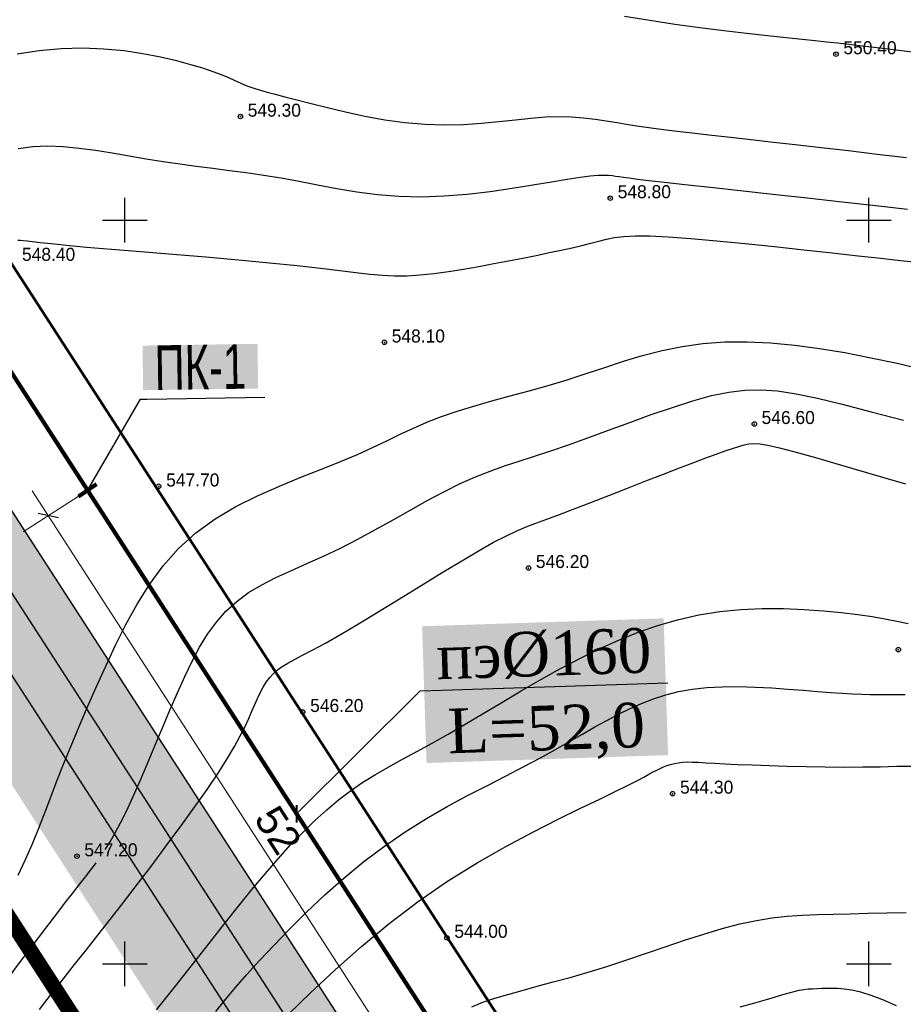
# Model space of a CAD drawing. Extents: x 0 to 361260, y 0 to 4201817.
# Tile 163 of 256: x 360143 to 360202, y 4200647 to 4200713. Entities that reach past the tile are written whole.
import ezdxf
from ezdxf import colors
from ezdxf.entities.mleader import LeaderData, LeaderLine
from ezdxf.math import Vec2, Vec3

# ---------------------------------------------------------------- set-up
doc = ezdxf.new("R2010")
doc.units = 0
doc.header["$LTSCALE"] = 0.5
doc.header["$MEASUREMENT"] = 0
doc.header["$PDMODE"] = 32
doc.header["$PDSIZE"] = 0.3
for name, pattern in [('CONTI', [0]), ('GOST2.303 6', [12, 8, -1.5, 1, -1.5]), ('STRIH_1', [3, 2, -1])]:
    doc.linetypes.add(name, pattern=pattern)
for name, color, linetype in [('(004) Точки рельефа', 7, 'Continuous'), ('GORIZDEFAULT', 32, 'CONTI'), ('OBRIV0', 32, 'CONTI'), ('PI_TTDEFAULT', 5, 'CONTI'), ('SETKR', 2, 'CONTI'), ('Водопровод 10', 7, 'Continuous'), ('Штрих Стекло', 7, 'Continuous')]:
    doc.layers.add(name, color=color, linetype=linetype)
doc.layers.add('0004. Услов. обоз. @ 1', color=250, linetype='Continuous', lineweight=30)
doc.styles.add('D-431', font='txt')
doc.styles.add('saddenly', font='arial.ttf')
doc.dimstyles.new('КАТЯ 200-not_rotation', dxfattribs={"dimtxt": 2, "dimasz": 1, "dimexe": 2, "dimexo": 0, "dimgap": 0.5, "dimtad": 1, "dimdec": 0, "dimzin": 0, "dimdsep": 46, "dimtxsty": 'saddenly', "dimblk": 'OBLIQUE', "dimcen": 10, "dimdle": 2, "dimclrd": 18, "dimclre": 18, "dimclrt": 18, "dimadec": 0, "dimazin": 0, "dimtfac": 1, "dimtdec": 0, "dimtofl": 0, "dimtmove": 0, "dimatfit": 3, "dimfxl": 1, "dimtolj": 1, "dimtzin": 0, "dimlwd": 0, "dimlwe": 0, "dimarcsym": 0})

# ---------------------------------------------------------------- blocks, each defined once
blk = doc.blocks.new('BL_333')
at = {"color": 0}
for p, q in [((0, -1.5), (0, 1.5)), ((-1.5, 0), (1.5, 0))]:
    blk.add_line(p, q, dxfattribs=at)
blk = doc.blocks.new('_ArchTick')
at = {"color": 0, "linetype": 'ByBlock', "const_width": 0.15}
blk.add_lwpolyline([(-0.5, -0.5), (0.5, 0.5)], dxfattribs=at)
blk = doc.blocks.new('_None')
blk = doc.blocks.new('_Oblique')
at = {"color": 0, "linetype": 'ByBlock', "lineweight": -2}
blk.add_line((-0.5, -0.5), (0.5, 0.5), dxfattribs=at)

msp = doc.modelspace()

# ---------------------------------------------------------------- hatches: boundary and pattern name
at = {"layer": 'Штрих Стекло', "linetype": 'Continuous'}
h = msp.add_hatch(color=5, dxfattribs=at)
h.dxf.hatch_style = 1
h.set_gradient(color1=(173, 173, 173), color2=(166, 166, 166), one_color=1, tint=0.6499999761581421)
edge = h.paths.add_edge_path()
edge.add_line((360067.2052575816, 4200806.614921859), (360049.6454798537, 4200796.938291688))
edge.add_arc((360052.0586632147, 4200792.559188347), 4.999999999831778, 32.88523568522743, 118.85774929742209, ccw=False)
edge.add_line((360056.2574622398, 4200795.273978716), (360060.2587233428, 4200789.085474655))
edge.add_line((360060.2587233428, 4200789.085474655), (360069.038612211, 4200793.923789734))
edge.add_line((360069.038612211, 4200793.923789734), (360065.2667255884, 4200799.757534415))
edge.add_arc((360069.6302826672, 4200802.226687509), 5.013715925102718, 118.9259077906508, 209.5036928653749, ccw=False)
edge = h.paths.add_edge_path()
edge.add_line((360236.3169678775, 4200517.230355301), (360498.7966971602, 4200265.224528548))
edge.add_arc((360509.1852170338, 4200276.044817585), 14.99999999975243, 226.1662670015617, 298.8577492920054)
edge.add_line((360516.4247671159, 4200262.907507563), (361136.8857258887, 4200604.823636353))
edge.add_arc((361129.6461758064, 4200617.960946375), 14.99999999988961, 298.8577492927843, 396.4685190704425)
edge.add_line((361141.7089292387, 4200626.876661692), (360736.1892888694, 4201168.805521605))
edge.add_arc((360740.2102066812, 4201171.777426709), 5.000000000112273, 118.85774930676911, 216.4685190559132, ccw=False)
edge.add_line((360737.7970233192, 4201176.15653005), (360731.547375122, 4201172.712549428))
edge.add_line((360731.547375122, 4201172.712549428), (361139.2963785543, 4200625.093518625))
edge.add_arc((361129.6461758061, 4200617.960946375), 11.99999999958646, -61.14225071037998, 36.46851905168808, ccw=False)
edge.add_line((361135.4378158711, 4200607.451098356), (360507.8908595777, 4200266.197248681))
edge.add_line((360507.8908595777, 4200266.197248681), (360237.5115209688, 4200520.464780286))
edge.add_line((360237.5115209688, 4200520.464780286), (360062.8926900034, 4200790.536969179))
edge.add_line((360062.8926900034, 4200790.536969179), (360060.2587233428, 4200789.085474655))
edge.add_line((360060.2587233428, 4200789.085474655), (360234.9922415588, 4200518.835906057))
edge.add_arc((360242.5500797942, 4200523.722528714), 8.999999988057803, 212.8852356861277, 226.1662669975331)
edge = h.paths.add_edge_path(flags=16)
edge.add_line((360274.6239893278, 4200503.308408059), (360634.8323691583, 4200701.80769))
edge.add_arc((360637.245552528, 4200697.428586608), 5.000000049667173, 28.85774977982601, 118.8577490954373, ccw=False)
edge.add_line((360641.6246558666, 4200699.841770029), (360789.9147734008, 4200430.745869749))
edge.add_arc((360785.5356700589, 4200428.33268639), 5.000000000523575, -61.14225068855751, 28.85774927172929, ccw=False)
edge.add_line((360787.948853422, 4200423.953583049), (360511.5984003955, 4200271.665714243))
edge.add_arc((360509.1852170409, 4200276.044817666), 5.000000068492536, 226.8238389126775, 298.85774877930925, ccw=False)
edge.add_line((360505.7639982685, 4200272.398550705), (360273.5686050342, 4200495.328049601))
edge.add_arc((360277.0371726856, 4200498.929304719), 4.999999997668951, 118.857749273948, 226.0752093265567, ccw=False)
h.paths.add_polyline_path([(360274.6239893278, 4200503.308408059), (360631.3290864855, 4200699.877143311), (360780.1018406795, 4200429.905422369), (360509.8323953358, 4200280.9686018)], flags=0)
edge = h.paths.add_edge_path(flags=16)
edge.add_line((360648.8454996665, 4200709.529876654), (360942.9863328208, 4200871.621453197))
edge.add_arc((360945.3995161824, 4200867.242349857), 5.000000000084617, 36.46851905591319, 118.85774930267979, ccw=False)
edge.add_line((360949.4204339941, 4200870.214254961), (361133.6670936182, 4200620.932851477))
edge.add_arc((361129.6461758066, 4200617.960946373), 4.999999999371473, -61.14225071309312, 36.468519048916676, ccw=False)
edge.add_line((361132.0593591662, 4200613.581843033), (360801.9619839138, 4200431.675769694))
edge.add_arc((360799.5488005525, 4200436.054873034), 4.999999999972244, 208.8577492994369, 298.8577493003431, ccw=False)
edge.add_line((360795.1696972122, 4200433.641689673), (360646.8795796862, 4200702.737589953))
edge.add_arc((360651.2586830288, 4200705.150773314), 5.000000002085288, 118.8577493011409, 208.8577492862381, ccw=False)
h.paths.add_polyline_path([(360652.3487825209, 4200711.460423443), (360938.8667793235, 4200869.351299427), (361123.7131026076, 4200619.258565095), (360801.1215367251, 4200441.488702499)], flags=0)
edge = h.paths.add_edge_path(flags=17)
edge.add_line((361139.2963785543, 4200625.093518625), (360731.547375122, 4201172.712549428))
edge.add_line((360731.547375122, 4201172.712549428), (360723.6593490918, 4201168.365711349))
edge.add_arc((360726.0725324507, 4201163.986608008), 4.999999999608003, 36.468519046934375, 118.8577492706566, ccw=False)
edge.add_line((360730.0934502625, 4201166.958513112), (360939.8258154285, 4200883.195548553))
edge.add_arc((360935.8048976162, 4200880.223643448), 5.00000000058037, -61.14225070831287, 36.468519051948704, ccw=False)
edge.add_line((360938.2180809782, 4200875.844540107), (360645.9496796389, 4200714.784800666))
edge.add_arc((360643.5364962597, 4200719.16390395), 4.999999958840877, 208.8577488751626, 298.8577497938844, ccw=False)
edge.add_line((360639.1573929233, 4200716.750720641), (360490.8672755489, 4200985.846620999))
edge.add_arc((360495.2463788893, 4200988.259804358), 4.999999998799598, 118.8577492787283, 208.8577492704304, ccw=False)
edge.add_line((360492.8331955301, 4200992.638907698), (360478.8200648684, 4200984.916720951))
edge.add_arc((360481.2332482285, 4200980.53761761), 5.000000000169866, 28.857749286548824, 118.85774928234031, ccw=False)
edge.add_line((360485.6123515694, 4200982.95080097), (360633.9025628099, 4200713.854730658))
edge.add_arc((360629.523365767, 4200711.441717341), 5.000000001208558, -61.14225073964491, 28.855524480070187, ccw=False)
edge.add_line((360631.9365491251, 4200707.062613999), (360550.4852269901, 4200662.177403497))
edge.add_arc((360548.0720436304, 4200666.556506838), 5.0000000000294, 208.857749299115, 298.85774927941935, ccw=False)
edge.add_line((360543.6929402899, 4200664.143323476), (360395.4028227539, 4200933.239223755))
edge.add_arc((360399.7819260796, 4200935.652407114), 4.999999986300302, 118.85774927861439, 208.857749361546, ccw=False)
edge.add_line((360397.3687427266, 4200940.031510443), (360749.1450546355, 4201133.884150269))
edge.add_arc((360751.5582379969, 4201129.50504693), 4.999999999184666, 36.46851905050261, 118.857749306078, ccw=False)
edge.add_line((360755.5791558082, 4201132.476952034), (360745.9845372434, 4201145.458245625))
edge.add_arc((360741.9636194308, 4201142.48634052), 5.000000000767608, -61.14225069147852, 36.46851905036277, ccw=False)
edge.add_line((360744.3768027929, 4201138.10723718), (360086.3782738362, 4200775.506240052))
edge.add_arc((360084.0424503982, 4200779.927091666), 5.000000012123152, 212.8852357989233, 297.85040703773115, ccw=False)
edge.add_line((360079.8436513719, 4200777.212301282), (360088.5524872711, 4200763.742881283))
edge.add_arc((360092.7512862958, 4200766.457671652), 4.999999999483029, 118.8577492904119, 212.8852356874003, ccw=False)
edge.add_line((360090.3381029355, 4200770.836774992), (360383.3556120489, 4200932.309323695))
edge.add_arc((360385.7687954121, 4200927.930220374), 4.999999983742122, 28.85774913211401, 118.8577494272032, ccw=False)
edge.add_line((360390.1478987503, 4200930.343403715), (360538.4380162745, 4200661.247503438))
edge.add_arc((360534.0589129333, 4200658.834320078), 5.000000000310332, -61.14225058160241, 28.857749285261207, ccw=False)
edge.add_line((360536.4720963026, 4200654.455216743), (360267.3612796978, 4200506.15687931))
edge.add_arc((360264.9480963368, 4200510.535982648), 4.999999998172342, 226.1662669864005, 298.8577493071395, ccw=False)
edge.add_line((360261.4852563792, 4200506.929219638), (360243.3266280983, 4200524.363252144))
edge.add_line((360243.3266281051, 4200524.363252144), (360069.038612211, 4200793.923789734))
edge.add_line((360069.038612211, 4200793.923789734), (360062.8926900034, 4200790.536969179))
edge.add_line((360062.8926900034, 4200790.536969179), (360237.5115209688, 4200520.464780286))
edge.add_line((360237.5115209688, 4200520.464780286), (360507.8908595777, 4200266.197248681))
edge.add_line((360507.8908595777, 4200266.197248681), (361135.4378158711, 4200607.451098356))
edge.add_arc((361129.6461758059, 4200617.960946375), 12.00000000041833, 298.8577492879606, 396.4685190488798)

# ---------------------------------------------------------------- linework, layer by layer
at = {"ltscale": 0.1490711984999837, "const_width": 0.1}
for points in [[(359943.4756678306, 4200738.431514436), (360053.1574353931, 4200798.873617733, -0.3937719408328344), (360059.7694177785, 4200797.209304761), (360238.6673383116, 4200520.518911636), (360501.5669691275, 4200268.109938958, 0.3282586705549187), (360514.4942204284, 4200266.410790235), (361134.9551791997, 4200608.326919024, 0.4536767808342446), (361138.4921949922, 4200624.499137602), (360736.1892888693, 4201168.805521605, -0.4536767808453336), (360737.7970233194, 4201176.15653005), (360868.7534772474, 4201248.322430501)], [(360390.1478987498, 4200930.343403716), (360538.438016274, 4200661.247503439, -0.4142135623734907), (360536.4720962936, 4200654.455216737), (360267.3612796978, 4200506.15687931, -0.328258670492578), (360261.4852563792, 4200506.929219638), (360243.3266280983, 4200524.363252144), (360088.552487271, 4200763.742881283)]]:
    msp.add_lwpolyline(points, format="xyb", dxfattribs=at)
for points in [[(360052.6029654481, 4200791.717349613), (360231.6784036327, 4200514.752400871), (360505.9493233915, 4200251.425895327), (361159.3115417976, 4200611.472852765), (360744.3442888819, 4201172.913800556)], [(360098.440450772, 4200765.025642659), (360246.2185099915, 4200536.466422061)]]:
    msp.add_lwpolyline(points, dxfattribs=at)
at = {"color": 1, "linetype": 'GOST2.303 6', "lineweight": 30, "const_width": 1.034609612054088}
msp.add_lwpolyline([(360055.8687789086, 4200786.666317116), (360747.9422708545, 4201168.045815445), (361159.3115417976, 4200611.472852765), (360505.9493233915, 4200251.425895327), (360231.6784036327, 4200514.752400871)], close=True, dxfattribs=at)
at = {"color": 7, "linetype": 'STRIH_1', "ltscale": 2, "true_color": 0xffffff, "const_width": 0.1}
msp.add_lwpolyline([(360062.0934946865, 4200799.140086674), (360240.9969832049, 4200522.441081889), (360503.6446731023, 4200270.273996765, 0.3282586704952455), (360513.0463104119, 4200269.038252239), (361133.5072691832, 4200610.954381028, 0.4536767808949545), (361136.079644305, 4200622.71599454), (360733.263300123, 4201167.717048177)], format="xyb", dxfattribs=at)
at = {"ltscale": 0.1490711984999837}
msp.add_lwpolyline([(360098.440450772, 4200765.025642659), (360250.3155627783, 4200530.129762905), (360265.5952750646, 4200515.4597671), (360528.6250835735, 4200660.407056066), (360384.1960594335, 4200922.496391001)], close=True, dxfattribs=at)
at = {"color": 5, "linetype": 'Continuous', "lineweight": 106}
msp.add_lwpolyline([(360631.9413029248, 4200712.667331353), (360262.2149693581, 4200509.590191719), (360194.0388085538, 4200609.778155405), (360093.4403015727, 4200765.511706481), (360330.3483645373, 4200897.164868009)], dxfattribs=at)
at = {"color": 0, "lineweight": 50, "ltscale": 0.1490711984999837}
msp.add_lwpolyline([(360098.4404508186, 4200765.025642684), (360250.3155627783, 4200530.129762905), (360265.5952750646, 4200515.4597671), (360404.1001554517, 4200591.785363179), (360259.6916195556, 4200853.83751893), (360098.4404508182, 4200765.025642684)], dxfattribs=at)
at = {"layer": 'GORIZDEFAULT', "color": 32}
for points in [[(360183.59, 4200713.699997, 550.5), (360185.28, 4200713.43, 550.5), (360186.97, 4200713.169998, 550.5), (360188.64, 4200712.940002, 550.5), (360190.26, 4200712.739998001, 550.5), (360191.79, 4200712.559998, 550.5), (360193.2, 4200712.400002, 550.5), (360194.45, 4200712.269997, 550.5), (360195.53, 4200712.160004, 550.5), (360196.41, 4200712.07, 550.5), (360197.17, 4200711.989998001, 550.5), (360197.9, 4200711.919998, 550.5), (360198.67, 4200711.830002, 550.5), (360199.59, 4200711.720001, 550.5), (360200.74, 4200711.580002, 550.5), (360202.21, 4200711.400002, 550.5), (360204.05, 4200711.169998, 550.5)], [(360142.77, 4200711.169998, 549.5), (360144.25, 4200711.400002, 549.5), (360145.73, 4200711.540001, 549.5), (360147.18, 4200711.580002, 549.5), (360148.59, 4200711.519997, 549.5), (360149.95, 4200711.389998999, 549.5), (360151.22, 4200711.199997, 549.5), (360152.4, 4200710.980003, 549.5), (360153.47, 4200710.730003, 549.5), (360154.42, 4200710.470001, 549.5), (360155.22, 4200710.230003, 549.5), (360155.91, 4200709.989998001, 549.5), (360156.48, 4200709.779999, 549.5), (360156.97, 4200709.580002, 549.5), (360157.39, 4200709.389998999, 549.5), (360157.76, 4200709.230003, 549.5), (360158.09, 4200709.080002, 549.5), (360158.41, 4200708.949997, 549.5), (360158.75, 4200708.839996, 549.5), (360159.13, 4200708.730003, 549.5), (360159.57, 4200708.599998, 549.5), (360160.11, 4200708.459999, 549.5), (360160.76, 4200708.290001, 549.5), (360161.56, 4200708.089996, 549.5), (360162.52, 4200707.839996, 549.5), (360163.62, 4200707.559998, 549.5), (360164.83, 4200707.269997, 549.5), (360166.13, 4200706.989998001, 549.5), (360167.47, 4200706.75, 549.5), (360168.83, 4200706.559998, 549.5), (360170.18, 4200706.440002, 549.5), (360171.5, 4200706.400002, 549.5), (360172.76, 4200706.43, 549.5), (360173.98, 4200706.519997, 549.5), (360175.15, 4200706.629997, 549.5), (360176.25, 4200706.75, 549.5), (360177.3, 4200706.860001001, 549.5), (360178.27, 4200706.93, 549.5), (360179.18, 4200706.959999, 549.5), (360180.03, 4200706.940002, 549.5), (360180.84, 4200706.870003, 549.5), (360181.61, 4200706.790001, 549.5), (360182.35, 4200706.68, 549.5), (360183.09, 4200706.559998, 549.5), (360183.83, 4200706.43, 549.5), (360184.58, 4200706.32, 549.5), (360185.37, 4200706.209999, 549.5), (360186.21, 4200706.089996, 549.5), (360187.13, 4200705.980003, 549.5), (360188.13, 4200705.860001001, 549.5), (360189.25, 4200705.730003, 549.5), (360190.5, 4200705.589996, 549.5), (360191.89, 4200705.43, 549.5), (360193.41, 4200705.269997, 549.5), (360195.06, 4200705.080002, 549.5), (360196.8, 4200704.879997, 549.5), (360198.64, 4200704.669998, 549.5), (360200.56, 4200704.440002, 549.5), (360202.53, 4200704.199997, 549.5)], [(360142.84, 4200704.82, 549), (360143.81, 4200704.949997, 549), (360144.81, 4200704.980003, 549), (360145.85, 4200704.940002, 549), (360146.93, 4200704.839996, 549), (360148.03, 4200704.690002, 549), (360149.16, 4200704.510001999, 549), (360150.29, 4200704.32, 549), (360151.43, 4200704.120003, 549), (360152.57, 4200703.93, 549), (360153.69, 4200703.769997, 549), (360154.8, 4200703.620003, 549), (360155.91, 4200703.480003, 549), (360157.03, 4200703.339996, 549), (360158.16, 4200703.190002, 549), (360159.32, 4200703.029999, 549), (360160.5, 4200702.830002, 549), (360161.71, 4200702.610001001, 549), (360162.96, 4200702.360001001, 549), (360164.26, 4200702.120003, 549), (360165.59, 4200701.900002, 549), (360166.98, 4200701.720001, 549), (360168.42, 4200701.610001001, 549), (360169.91, 4200701.57, 549), (360171.46, 4200701.620003, 549), (360173.02, 4200701.75, 549), (360174.56, 4200701.93, 549), (360176.04, 4200702.139998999, 549), (360177.43, 4200702.370003, 549), (360178.67, 4200702.580002, 549), (360179.74, 4200702.760001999, 549), (360180.61, 4200702.889998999, 549), (360181.28, 4200702.980003, 549), (360181.81, 4200703.019997, 549), (360182.21, 4200703.029999, 549), (360182.52, 4200703.019997, 549), (360182.77, 4200703, 549), (360182.99, 4200702.959999, 549), (360183.22, 4200702.93, 549), (360183.51, 4200702.879997, 549), (360183.9, 4200702.830002, 549), (360184.46, 4200702.760001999, 549), (360185.23, 4200702.669998, 549), (360186.28, 4200702.550003, 549), (360187.64, 4200702.400002, 549), (360189.36, 4200702.209999, 549), (360191.36, 4200701.989998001, 549), (360193.56, 4200701.75, 549), (360195.87, 4200701.489998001, 549), (360198.21, 4200701.230003, 549), (360200.49, 4200700.970001, 549), (360202.61, 4200700.730003, 549)], [(360142.81, 4200698.639998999, 548.5), (360142.99, 4200698.639998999, 548.5), (360143.18, 4200698.629997, 548.5), (360143.43, 4200698.610001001, 548.5), (360143.79, 4200698.559998, 548.5), (360144.32, 4200698.5, 548.5), (360145.06, 4200698.419998, 548.5), (360146.08, 4200698.32, 548.5), (360147.42, 4200698.190002, 548.5), (360149.11, 4200698.050003, 548.5), (360151.08, 4200697.879997, 548.5), (360153.22, 4200697.699997, 548.5), (360155.45, 4200697.519997, 548.5), (360157.65, 4200697.32, 548.5), (360159.73, 4200697.129997, 548.5), (360161.59, 4200696.949997, 548.5), (360163.15, 4200696.769997, 548.5), (360164.45, 4200696.610001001, 548.5), (360165.54, 4200696.470001, 548.5), (360166.48, 4200696.360001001, 548.5), (360167.32, 4200696.290001, 548.5), (360168.13, 4200696.25, 548.5), (360168.95, 4200696.260001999, 548.5), (360169.84, 4200696.309998, 548.5), (360170.78, 4200696.410004, 548.5), (360171.76, 4200696.550003, 548.5), (360172.77, 4200696.709999, 548.5), (360173.79, 4200696.879997, 548.5), (360174.81, 4200697.07, 548.5), (360175.8, 4200697.260001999, 548.5), (360176.75, 4200697.449997, 548.5), (360177.66, 4200697.629997, 548.5), (360178.52, 4200697.809998, 548.5), (360179.32, 4200697.980003, 548.5), (360180.06, 4200698.139998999, 548.5), (360180.73, 4200698.300003, 548.5), (360181.33, 4200698.449997, 548.5), (360181.87, 4200698.589996, 548.5), (360182.37, 4200698.709999, 548.5), (360182.92, 4200698.82, 548.5), (360183.55, 4200698.889998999, 548.5), (360184.32, 4200698.93, 548.5), (360185.29, 4200698.93, 548.5), (360186.52, 4200698.879997, 548.5), (360188.04, 4200698.769997, 548.5), (360189.78, 4200698.610001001, 548.5), (360191.69, 4200698.43, 548.5), (360193.67, 4200698.220001, 548.5), (360195.65, 4200698.010001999, 548.5), (360197.55, 4200697.800003, 548.5), (360199.29, 4200697.599998, 548.5), (360200.82, 4200697.440002, 548.5), (360202.13, 4200697.290001, 548.5), (360203.26, 4200697.18, 548.5)], [(360142.84, 4200655.970001, 547.5), (360143.33, 4200657.010001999, 547.5), (360143.77, 4200658.019997, 547.5), (360144.18, 4200659.019997, 547.5), (360144.57, 4200660.040001, 547.5), (360144.98, 4200661.099998, 547.5), (360145.42, 4200662.230003, 547.5), (360145.89, 4200663.419998, 547.5), (360146.4, 4200664.660004, 547.5), (360146.93, 4200665.949997, 547.5), (360147.5, 4200667.279999, 547.5), (360148.1, 4200668.639998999, 547.5), (360148.72, 4200670.019997, 547.5), (360149.38, 4200671.419998, 547.5), (360150.07, 4200672.809998, 547.5), (360150.83, 4200674.18, 547.5), (360151.66, 4200675.5, 547.5), (360152.58, 4200676.75, 547.5), (360153.61, 4200677.919998, 547.5), (360154.77, 4200678.980003, 547.5), (360156.07, 4200679.919998, 547.5), (360157.46, 4200680.739998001, 547.5), (360158.91, 4200681.470001, 547.5), (360160.39, 4200682.120003, 547.5), (360161.83, 4200682.709999, 547.5), (360163.22, 4200683.25, 547.5), (360164.49, 4200683.760001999, 547.5), (360165.63, 4200684.239998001, 547.5), (360166.66, 4200684.709999, 547.5), (360167.61, 4200685.169998, 547.5), (360168.51, 4200685.599998, 547.5), (360169.4, 4200686.019997, 547.5), (360170.31, 4200686.419998, 547.5), (360171.28, 4200686.800003, 547.5), (360172.34, 4200687.150002, 547.5), (360173.47, 4200687.5, 547.5), (360174.67, 4200687.839996, 547.5), (360175.91, 4200688.18, 547.5), (360177.17, 4200688.529999, 547.5), (360178.46, 4200688.889998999, 547.5), (360179.73, 4200689.269997, 547.5), (360181, 4200689.68, 547.5), (360182.26, 4200690.099998, 547.5), (360183.52, 4200690.510001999, 547.5), (360184.8, 4200690.889998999, 547.5), (360186.11, 4200691.230003, 547.5), (360187.46, 4200691.510001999, 547.5), (360188.86, 4200691.709999, 547.5), (360190.32, 4200691.809998, 547.5), (360191.84, 4200691.82, 547.5), (360193.41, 4200691.739998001, 547.5), (360195.03, 4200691.589996, 547.5), (360196.7, 4200691.370003, 547.5), (360198.4, 4200691.089996, 547.5), (360200.14, 4200690.75, 547.5), (360201.91, 4200690.370003, 547.5), (360203.68, 4200689.949997, 547.5)], [(360148.69, 4200657.68, 547), (360149.01, 4200658.199997, 547), (360149.35, 4200658.800003, 547), (360149.72, 4200659.489998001, 547), (360150.11, 4200660.269997, 547), (360150.56, 4200661.239998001, 547), (360151.03, 4200662.309998, 547), (360151.52, 4200663.459999, 547), (360152.02, 4200664.650002, 547), (360152.53, 4200665.860001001, 547), (360153.03, 4200667.059998, 547), (360153.54, 4200668.209999, 547), (360154.03, 4200669.309998, 547), (360154.52, 4200670.339996, 547), (360155.03, 4200671.290001, 547), (360155.57, 4200672.169998, 547), (360156.16, 4200672.980003, 547), (360156.8, 4200673.720001, 547), (360157.52, 4200674.370003, 547), (360158.32, 4200674.959999, 547), (360159.2, 4200675.480003, 547), (360160.16, 4200675.970001, 547), (360161.17, 4200676.43, 547), (360162.24, 4200676.910004, 547), (360163.35, 4200677.400002, 547), (360164.49, 4200677.949997, 547), (360165.66, 4200678.550003, 547), (360166.85, 4200679.190002, 547), (360168.04, 4200679.849998, 547), (360169.22, 4200680.519997, 547), (360170.37, 4200681.160004, 547), (360171.49, 4200681.760001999, 547), (360172.55, 4200682.290001, 547), (360173.57, 4200682.75, 547), (360174.55, 4200683.129997, 547), (360175.52, 4200683.480003, 547), (360176.5, 4200683.800003, 547), (360177.53, 4200684.129997, 547), (360178.63, 4200684.489998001, 547), (360179.82, 4200684.889998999, 547), (360181.12, 4200685.360001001, 547), (360182.51, 4200685.870003, 547), (360183.94, 4200686.400002, 547), (360185.39, 4200686.919998, 547), (360186.81, 4200687.410004, 547), (360188.17, 4200687.849998, 547), (360189.44, 4200688.199997, 547), (360190.59, 4200688.440002, 547), (360191.67, 4200688.57, 547), (360192.74, 4200688.589996, 547), (360193.87, 4200688.510001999, 547), (360195.12, 4200688.32, 547), (360196.55, 4200688.019997, 547), (360198.22, 4200687.620003, 547), (360200.17, 4200687.120003, 547), (360202.33, 4200686.550003, 547)], [(360144.26, 4200646.93, 546.5), (360145.07, 4200647.980003, 546.5), (360145.86, 4200648.980003, 546.5), (360146.62, 4200649.949997, 546.5), (360147.4, 4200650.919998, 546.5), (360148.19, 4200651.919998, 546.5), (360149.01, 4200652.980003, 546.5), (360149.89, 4200654.110001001, 546.5), (360150.83, 4200655.330002, 546.5), (360151.81, 4200656.610001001, 546.5), (360152.79, 4200657.93, 546.5), (360153.76, 4200659.25, 546.5), (360154.69, 4200660.529999, 546.5), (360155.53, 4200661.730003, 546.5), (360156.27, 4200662.82, 546.5), (360156.88, 4200663.779999, 546.5), (360157.37, 4200664.610001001, 546.5), (360157.76, 4200665.32, 546.5), (360158.08, 4200665.949997, 546.5), (360158.33, 4200666.489998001, 546.5), (360158.54, 4200666.980003, 546.5), (360158.74, 4200667.43, 546.5), (360158.92, 4200667.839996, 546.5), (360159.11, 4200668.230003, 546.5), (360159.31, 4200668.589996, 546.5), (360159.51, 4200668.93, 546.5), (360159.74, 4200669.239998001, 546.5), (360159.99, 4200669.519997, 546.5), (360160.26, 4200669.769997, 546.5), (360160.58, 4200669.989998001, 546.5), (360160.95, 4200670.220001, 546.5), (360161.4, 4200670.459999, 546.5), (360161.95, 4200670.75, 546.5), (360162.64, 4200671.099998, 546.5), (360163.48, 4200671.559998, 546.5), (360164.49, 4200672.139998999, 546.5), (360165.7, 4200672.849998, 546.5), (360167.04, 4200673.669998, 546.5), (360168.47, 4200674.540001, 546.5), (360169.92, 4200675.440002, 546.5), (360171.34, 4200676.300003, 546.5), (360172.66, 4200677.099998, 546.5), (360173.82, 4200677.790001, 546.5), (360174.79, 4200678.339996, 546.5), (360175.6, 4200678.760001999, 546.5), (360176.31, 4200679.089996, 546.5), (360176.97, 4200679.370003, 546.5), (360177.63, 4200679.620003, 546.5), (360178.36, 4200679.889998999, 546.5), (360179.21, 4200680.199997, 546.5), (360180.21, 4200680.580002, 546.5), (360181.33, 4200681.010001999, 546.5), (360182.54, 4200681.480003, 546.5), (360183.79, 4200681.970001, 546.5), (360185.03, 4200682.459999, 546.5), (360186.21, 4200682.919998, 546.5), (360187.29, 4200683.339996, 546.5), (360188.24, 4200683.709999, 546.5), (360189.06, 4200684.010001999, 546.5), (360189.75, 4200684.269997, 546.5), (360190.35, 4200684.480003, 546.5), (360190.85, 4200684.650002, 546.5), (360191.27, 4200684.779999, 546.5), (360191.63, 4200684.879997, 546.5), (360191.94, 4200684.949997, 546.5), (360192.27, 4200684.980003, 546.5), (360192.68, 4200684.959999, 546.5), (360193.23, 4200684.870003, 546.5), (360194, 4200684.690002, 546.5), (360195.04, 4200684.419998, 546.5), (360196.42, 4200684.029999, 546.5), (360198.18, 4200683.529999, 546.5), (360200.23, 4200682.93, 546.5), (360202.47, 4200682.279999, 546.5)], [(360152.14, 4200646.900002, 545.5), (360153.39, 4200648.480003, 545.5), (360154.55, 4200649.959999, 545.5), (360155.64, 4200651.349998, 545.5), (360156.67, 4200652.660004, 545.5), (360157.64, 4200653.879997, 545.5), (360158.57, 4200655.010001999, 545.5), (360159.46, 4200656.080002, 545.5), (360160.31, 4200657.07, 545.5), (360161.14, 4200657.989998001, 545.5), (360161.96, 4200658.839996, 545.5), (360162.77, 4200659.629997, 545.5), (360163.57, 4200660.360001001, 545.5), (360164.37, 4200661.029999, 545.5), (360165.18, 4200661.639998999, 545.5), (360166.01, 4200662.209999, 545.5), (360166.86, 4200662.739998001, 545.5), (360167.74, 4200663.25, 545.5), (360168.66, 4200663.760001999, 545.5), (360169.63, 4200664.279999, 545.5), (360170.65, 4200664.839996, 545.5), (360171.73, 4200665.449997, 545.5), (360172.88, 4200666.110001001, 545.5), (360174.09, 4200666.830002, 545.5), (360175.35, 4200667.580002, 545.5), (360176.65, 4200668.349998, 545.5), (360177.96, 4200669.110001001, 545.5), (360179.29, 4200669.849998, 545.5), (360180.62, 4200670.550003, 545.5), (360181.94, 4200671.199997, 545.5), (360183.25, 4200671.790001, 545.5), (360184.57, 4200672.32, 545.5), (360185.89, 4200672.769997, 545.5), (360187.23, 4200673.160004, 545.5), (360188.59, 4200673.459999, 545.5), (360189.99, 4200673.68, 545.5), (360191.41, 4200673.82, 545.5), (360192.85, 4200673.879997, 545.5), (360194.27, 4200673.879997, 545.5), (360195.65, 4200673.830002, 545.5), (360196.96, 4200673.730003, 545.5), (360198.17, 4200673.610001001, 545.5), (360199.27, 4200673.480003, 545.5), (360200.23, 4200673.339996, 545.5), (360201.09, 4200673.190002, 545.5), (360201.88, 4200673.029999, 545.5), (360202.66, 4200672.870003, 545.5)], [(360156.11, 4200646.800003, 545), (360156.76, 4200647.599998, 545), (360157.45, 4200648.419998, 545), (360158.21, 4200649.279999, 545), (360159.05, 4200650.220001, 545), (360160.01, 4200651.239998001, 545), (360161.06, 4200652.339996, 545), (360162.21, 4200653.470001, 545), (360163.44, 4200654.629997, 545), (360164.73, 4200655.769997, 545), (360166.07, 4200656.879997, 545), (360167.45, 4200657.919998, 545), (360168.85, 4200658.879997, 545), (360170.27, 4200659.760001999, 545), (360171.67, 4200660.57, 545), (360173.04, 4200661.309998, 545), (360174.38, 4200662, 545), (360175.64, 4200662.650002, 545), (360176.83, 4200663.260001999, 545), (360177.93, 4200663.849998, 545), (360178.94, 4200664.410004, 545), (360179.88, 4200664.940002, 545), (360180.76, 4200665.449997, 545), (360181.6, 4200665.93, 545), (360182.4, 4200666.370003, 545), (360183.18, 4200666.790001, 545), (360183.96, 4200667.169998, 545), (360184.74, 4200667.510001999, 545), (360185.53, 4200667.82, 545), (360186.36, 4200668.080002, 545), (360187.22, 4200668.300003, 545), (360188.13, 4200668.459999, 545), (360189.11, 4200668.580002, 545), (360190.15, 4200668.629997, 545), (360191.25, 4200668.639998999, 545), (360192.37, 4200668.610001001, 545), (360193.48, 4200668.550003, 545), (360194.57, 4200668.470001, 545), (360195.61, 4200668.389998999, 545), (360196.57, 4200668.309998, 545), (360197.44, 4200668.25, 545), (360198.21, 4200668.199997, 545), (360198.91, 4200668.160004, 545), (360199.53, 4200668.129997, 545), (360200.09, 4200668.110001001, 545), (360200.61, 4200668.099998, 545), (360201.08, 4200668.099998, 545), (360201.53, 4200668.099998, 545), (360201.98, 4200668.110001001, 545), (360202.45, 4200668.110001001, 545)], [(360161.02, 4200646.629997, 544.5), (360162.49, 4200648.059998, 544.5), (360164.13, 4200649.589996, 544.5), (360165.91, 4200651.160004, 544.5), (360167.78, 4200652.709999, 544.5), (360169.72, 4200654.190002, 544.5), (360171.7, 4200655.550003, 544.5), (360173.68, 4200656.779999, 544.5), (360175.6, 4200657.879997, 544.5), (360177.43, 4200658.860001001, 544.5), (360179.13, 4200659.720001, 544.5), (360180.64, 4200660.459999, 544.5), (360181.93, 4200661.080002, 544.5), (360182.97, 4200661.589996, 544.5), (360183.79, 4200661.989998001, 544.5), (360184.41, 4200662.309998, 544.5), (360184.88, 4200662.550003, 544.5), (360185.23, 4200662.75, 544.5), (360185.51, 4200662.900002, 544.5), (360185.75, 4200663.019997, 544.5), (360185.98, 4200663.139998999, 544.5), (360186.21, 4200663.239998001, 544.5), (360186.44, 4200663.330002, 544.5), (360186.68, 4200663.410004, 544.5), (360186.94, 4200663.470001, 544.5), (360187.2, 4200663.519997, 544.5), (360187.49, 4200663.550003, 544.5), (360187.8, 4200663.57, 544.5), (360188.15, 4200663.559998, 544.5), (360188.56, 4200663.550003, 544.5), (360189.05, 4200663.519997, 544.5), (360189.64, 4200663.489998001, 544.5), (360190.34, 4200663.449997, 544.5), (360191.19, 4200663.410004, 544.5), (360192.19, 4200663.370003, 544.5), (360193.31, 4200663.330002, 544.5), (360194.52, 4200663.290001, 544.5), (360195.79, 4200663.260001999, 544.5), (360197.08, 4200663.239998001, 544.5), (360198.36, 4200663.230003, 544.5), (360199.61, 4200663.239998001, 544.5), (360200.78, 4200663.25, 544.5), (360201.89, 4200663.279999, 544.5), (360202.94, 4200663.300003, 544.5)], [(360140.41, 4200646.660004, 547), (360141.6, 4200648.260001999, 547), (360142.73, 4200649.790001, 547), (360143.78, 4200651.18, 547), (360144.69, 4200652.389998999, 547), (360145.43, 4200653.360001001, 547), (360146.02, 4200654.139998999, 547), (360146.49, 4200654.739998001, 547), (360146.87, 4200655.220001, 547), (360147.17, 4200655.620003, 547), (360147.44, 4200655.959999, 547), (360147.7, 4200656.300003, 547), (360147.89, 4200656.540001, 547), (360148.08, 4200656.800003, 547)], [(360173.32, 4200647.120003, 543.5), (360174.07, 4200647.419998, 543.5), (360174.87, 4200647.690002, 543.5), (360175.75, 4200647.949997, 543.5), (360176.7, 4200648.209999, 543.5), (360177.72, 4200648.489998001, 543.5), (360178.8, 4200648.779999, 543.5), (360179.94, 4200649.089996, 543.5), (360181.14, 4200649.440002, 543.5), (360182.39, 4200649.82, 543.5), (360183.67, 4200650.239998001, 543.5), (360184.99, 4200650.690002, 543.5), (360186.31, 4200651.139998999, 543.5), (360187.63, 4200651.589996, 543.5), (360188.91, 4200652, 543.5), (360190.16, 4200652.379997, 543.5), (360191.34, 4200652.690002, 543.5), (360192.45, 4200652.919998, 543.5), (360193.5, 4200653.089996, 543.5), (360194.52, 4200653.199997, 543.5), (360195.53, 4200653.269997, 543.5), (360196.56, 4200653.32, 543.5), (360197.62, 4200653.339996, 543.5), (360198.75, 4200653.370003, 543.5), (360199.95, 4200653.400002, 543.5), (360201.21, 4200653.43, 543.5), (360202.52, 4200653.449997, 543.5)], [(360191.37, 4200647.120003, 543), (360192.34, 4200647.379997, 543), (360193.12, 4200647.599998, 543), (360193.74, 4200647.779999, 543), (360194.24, 4200647.93, 543), (360194.65, 4200648.059998, 543), (360195, 4200648.150002, 543), (360195.32, 4200648.220001, 543), (360195.63, 4200648.279999, 543), (360195.93, 4200648.309998, 543), (360196.23, 4200648.330002, 543), (360196.53, 4200648.349998, 543), (360196.84, 4200648.360001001, 543), (360197.17, 4200648.370003, 543), (360197.52, 4200648.370003, 543), (360197.91, 4200648.360001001, 543), (360198.35, 4200648.330002, 543), (360198.86, 4200648.25, 543), (360199.45, 4200648.110001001, 543), (360200.14, 4200647.900002, 543), (360200.93, 4200647.610001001, 543), (360201.85, 4200647.209999, 543)]]:
    msp.add_polyline3d(points, dxfattribs=at)
at = {"layer": 'PI_TTDEFAULT', "color": 5}
for p in [(360197.8, 4200711.150002, 550.4), (360157.77, 4200706.959999, 549.3), (360182.63, 4200701.470001, 548.8), (360167.45, 4200691.779999, 548.1), (360192.31, 4200686.290001, 546.6), (360152.28, 4200682.099998, 547.7), (360177.14, 4200676.610001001, 546.2), (360201.99, 4200671.120003, 545.3), (360161.96, 4200666.93, 546.2), (360186.82, 4200661.440002, 544.3), (360146.79, 4200657.239998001, 547.2), (360171.65, 4200651.75, 544)]:
    msp.add_point(p, dxfattribs=at)

# ---------------------------------------------------------------- block references
at = {"layer": 'SETKR', "color": 92}
for p in [(360150, 4200700), (360200, 4200700), (360150, 4200650), (360200, 4200650)]:
    msp.add_blockref('BL_333', p, dxfattribs=at)

# ---------------------------------------------------------------- texts
at = {"layer": '(004) Точки рельефа', "style": 'D-431'}
for s, p in [('550.40', (360198.3, 4200711.150002)), ('549.30', (360158.26, 4200706.949997)), ('548.80', (360183.13, 4200701.470001)), ('548.40', (360143.09, 4200697.260001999)), ('548.10', (360167.94, 4200691.769997)), ('546.60', (360192.8, 4200686.290001)), ('547.70', (360152.78, 4200682.089996)), ('546.20', (360177.63, 4200676.610001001)), ('546.20', (360162.46, 4200666.93)), ('544.30', (360187.32, 4200661.440002)), ('547.20', (360147.28, 4200657.230003)), ('544.00', (360172.15, 4200651.75))]:
    msp.add_text(s, height=0.875, dxfattribs=at).set_placement(p)

# ---------------------------------------------------------------- next in the draw order: leaders
at = {"layer": '0004. Услов. обоз. @ 1'}
ml = msp.add_multileader_mtext('Standard', dxfattribs=at)
ml.set_content('{\\W0.7;\\C1;ПК-1}', color=256)
ml.set_leader_properties(color=6)
ml.set_arrow_properties(name='NONE')
ml.build(insert=Vec2(0, 0))
ml.multileader.update_dxf_attribs({"text_left_attachment_type": 6, "text_right_attachment_type": 6, "dogleg_length": 0.01, "arrow_head_size": 3.999999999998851})
ctx = ml.context
ctx.base_point, ctx.char_height, ctx.arrow_head_size, ctx.landing_gap_size, ctx.plane_origin, ctx.plane_x_axis, ctx.plane_y_axis = Vec3(360151.5095381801, 4200687.966550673), 3, 3.999999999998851, 0.09999999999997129, Vec3(360142.5555246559, 4200683.079195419), Vec3(0.9998877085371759, 0.01498567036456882), Vec3(-0.01498567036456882, 0.9998877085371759)
ctx.left_attachment, ctx.right_attachment, ctx.text_align_type = 6, 6, 1
notes = []
notes.append((ctx, [(0, (1, 1, 0), (360151.0536126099, 4200687.959717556), (0.9998877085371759, 0.01498567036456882), 0.4559767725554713, [(0, [(360147.4978746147, 4200681.826788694)], 0, [])])]))
ctx.mtext.insert, ctx.mtext.text_direction, ctx.mtext.rotation, ctx.mtext.width, ctx.mtext.alignment, ctx.mtext.flow_direction = Vec3(360155.0551855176, 4200691.620094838), Vec3(0.9998877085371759, 0.01498567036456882), 0.01498623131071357, 7.729999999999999, 2, 5
ctx.mtext.has_bg_fill, ctx.mtext.bg_color, ctx.mtext.bg_scale_factor, ctx.mtext.bg_transparency, ctx.mtext.use_window_bg_color = 1, -1023409921, 1, 0, 0
at = {"layer": 'Водопровод 10', "color": 1, "lineweight": 0}
ml = msp.add_multileader_mtext('Standard', dxfattribs=at)
ml.set_content('\\pxqc,t2;{\\fTimes New Roman|b0|i0|c204|p18;\\C5;пэ%%C\\fTimes New Roman|b0|i0|c0|p18;1\\fTimes New Roman|b0|i0|c204|p18;6\\fTimes New Roman|b0|i0|c0|p18;0\\fTimes New Roman|b0|i0|c204|p18; L=\\fTimes New Roman|b0|i0|c0|p18;1\\fTimes New Roman|b0|i0|c204|p18;00,0}', color=1)
ml.set_leader_properties()
ml.set_arrow_properties(name='ARCHTICK')
ml.build(insert=Vec2(0, 0))
ml.multileader.update_dxf_attribs({"text_left_attachment_type": 6, "text_right_attachment_type": 6, "dogleg_length": 0.36, "arrow_head_size": 0.84})
ctx = ml.context
ctx.base_point, ctx.char_height, ctx.arrow_head_size, ctx.landing_gap_size, ctx.plane_origin, ctx.plane_x_axis, ctx.plane_y_axis = Vec3(360138.4376380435, 4200719.622739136, 556.5), 3, 0.84, 0, Vec3(360334.6552039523, 4200618.850920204, 556.5), Vec3(0.9994668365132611, 0.03265030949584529), Vec3(-0.03265030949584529, 0.9994668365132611)
ctx.left_attachment, ctx.right_attachment, ctx.text_align_type = 6, 6, 1
notes.append((ctx, [(1, (1, 1, 0), (360136.968382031, 4200719.574741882, 556.5), (0.999466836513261, 0.03265030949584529), 1.470039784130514, [(0, [(360129.3213771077, 4200709.965282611, 556.5)], 0, [])])]))
ctx.mtext.insert, ctx.mtext.text_direction, ctx.mtext.rotation, ctx.mtext.width, ctx.mtext.alignment, ctx.mtext.flow_direction = Vec3(360145.7737754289, 4200723.601950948, 556.5), Vec3(0.9994668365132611, 0.03265030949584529), 0.03265611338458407, 15.04297764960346, 2, 5
ctx.mtext.has_bg_fill, ctx.mtext.bg_color, ctx.mtext.bg_scale_factor, ctx.mtext.bg_transparency, ctx.mtext.use_window_bg_color = 1, -1023409921, 1.2, 0, 0
ml = msp.add_multileader_mtext('Standard', dxfattribs=at)
ml.set_content('\\pxqc,t2;{\\fTimes New Roman|b0|i0|c204|p18;\\C5;пэ%%C\\fTimes New Roman|b0|i0|c0|p18;1\\fTimes New Roman|b0|i0|c204|p18;6\\fTimes New Roman|b0|i0|c0|p18;0\\fTimes New Roman|b0|i0|c204|p18; L=52,0}', color=1)
ml.set_leader_properties()
ml.set_arrow_properties(name='ARCHTICK')
ml.build(insert=Vec2(0, 0))
ml.multileader.update_dxf_attribs({"text_left_attachment_type": 6, "text_right_attachment_type": 6, "dogleg_length": 0.36, "arrow_head_size": 0.84})
ctx = ml.context
ctx.base_point, ctx.char_height, ctx.arrow_head_size, ctx.landing_gap_size, ctx.plane_origin, ctx.plane_x_axis, ctx.plane_y_axis = Vec3(360171.3154029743, 4200668.399607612), 3, 0.84, 0, Vec3(360365.4194173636, 4200566.990908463), Vec3(0.9994668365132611, 0.03265030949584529), Vec3(-0.03265030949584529, 0.9994668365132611)
ctx.left_attachment, ctx.right_attachment, ctx.text_align_type = 6, 6, 1
notes.append((ctx, [(1, (1, 1, 0), (360169.8461469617, 4200668.351610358), (0.999466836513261, 0.03265030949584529), 1.470039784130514, [(0, [(360161.5463830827, 4200660.078711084)], 0, [])])]))
ctx.mtext.insert, ctx.mtext.text_direction, ctx.mtext.rotation, ctx.mtext.width, ctx.mtext.alignment, ctx.mtext.flow_direction = Vec3(360178.1186595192, 4200672.361411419), Vec3(0.9994668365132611, 0.03265030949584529), 0.03265611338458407, 15.04297764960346, 2, 5
ctx.mtext.has_bg_fill, ctx.mtext.bg_color, ctx.mtext.bg_scale_factor, ctx.mtext.bg_transparency, ctx.mtext.use_window_bg_color = 1, -1023409921, 1.2, 0, 0
for ctx, leaders in notes:
    for number, flags, end, landing, length, lines in leaders:
        leader = LeaderData()
        leader.index, (leader.has_last_leader_line, leader.has_dogleg_vector, leader.attachment_direction) = number, flags
        leader.last_leader_point, leader.dogleg_vector, leader.dogleg_length = Vec3(end), Vec3(landing), length
        for number, points, colour, breaks in lines:
            line = LeaderLine()
            line.index, line.vertices, line.color, line.breaks = number, Vec3.list(points), colors.encode_raw_color(colour), breaks
            leader.lines.append(line)
        ctx.leaders.append(leader)

# ---------------------------------------------------------------- next in the draw order: linework, layer by layer
at = {"layer": 'OBRIV0', "color": 1, "linetype": 'Continuous', "lineweight": 90}
msp.add_lwpolyline([(360148.1053610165, 4200682.241525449), (360146.8903882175, 4200681.41205193)], dxfattribs=at)

# ---------------------------------------------------------------- next in the draw order: dimensions: what is measured, and where the dimension line sits
at = {"color": 6, "linetype": 'Continuous', "lineweight": 106}
msp.add_aligned_dim(p1=(360147.4978745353, 4200681.826788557), p2=(360175.8554351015, 4200637.927294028), distance=-3.1404991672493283, dimstyle='КАТЯ 200-not_rotation', dxfattribs=at).render()

doc.saveas('drawing.dxf')
